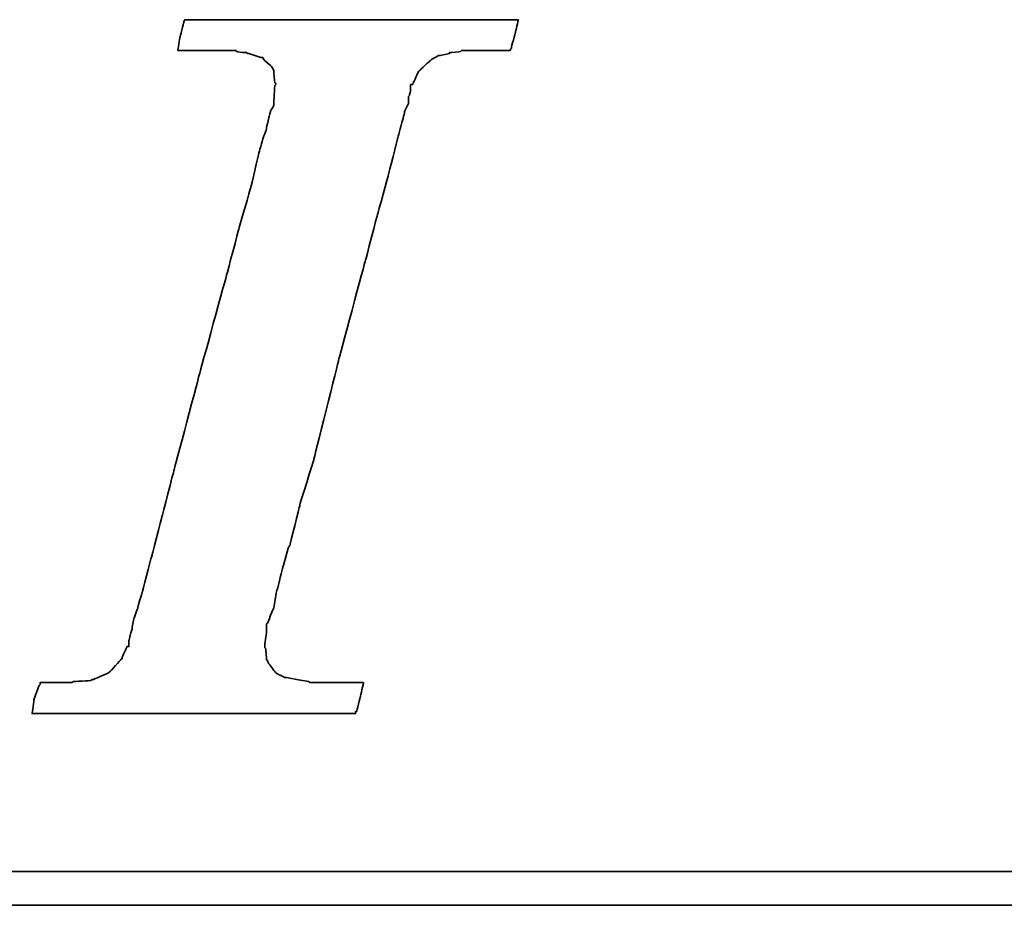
# Model space of a CAD drawing. Header units: millimetres. Extents: x -137 to 162, y 14 to 137.
# Tile 31 of 50: x -46.56 to -45.4, y 61.93 to 62.97. Entities that reach past the tile are written whole.
import ezdxf

# ---------------------------------------------------------------- set-up
doc = ezdxf.new("R2010")
doc.units = ezdxf.units.MM
doc.header["$LTSCALE"] = 0.1
doc.layers.add('DIM', color=4, linetype='CONTINUOUS')
doc.layers.add('layer 1', color=7, linetype='CONTINUOUS')

# ---------------------------------------------------------------- blocks, each defined once
blk = doc.blocks.new('TBI MOTION logo(完整正式版)')
at = {"layer": 'layer 1', "color": 22, "lineweight": 35}
for points, knots in [([(-40.59125, -7.94375), (-40.59125, -7.94375), (-40.97375, -7.94375), (-40.97375, -7.94375), (-40.97375, -7.94375), (-40.97375, -7.94375), (-41.38125, -7.94375), (-41.38125, -7.94375), (-41.38125, -7.94375), (-41.38125, -7.94375), (-41.54875, -7.94375), (-41.54875, -7.94375), (-41.54875, -7.94375), (-41.54875, -7.94375), (-41.59875, -7.94375), (-41.59875, -7.94375), (-41.59875, -7.94375), (-41.59875, -7.94375), (-41.88375, -7.94375), (-41.88375, -7.94375), (-41.88375, -7.94375), (-41.88375, -7.94375), (-41.90875, -7.91875), (-41.90875, -7.91875), (-41.90875, -7.91875), (-41.90875, -7.91875), (-42.19875, -7.87125), (-42.19875, -7.87125), (-42.19875, -7.87125), (-42.19875, -7.87125), (-42.43875, -7.82375), (-42.43875, -7.82375), (-42.43875, -7.82375), (-42.43875, -7.82375), (-42.45875, -7.82375), (-42.45875, -7.82375), (-42.45875, -7.82375), (-42.45875, -7.82375), (-42.48625, -7.82375), (-42.48625, -7.82375), (-42.48625, -7.82375), (-42.48625, -7.82375), (-42.67625, -7.72375), (-42.67625, -7.72375), (-42.67625, -7.72375), (-42.67625, -7.72375), (-42.70125, -7.70375), (-42.70125, -7.70375), (-42.70125, -7.70375), (-42.70125, -7.70375), (-42.72375, -7.67875), (-42.72375, -7.67875), (-42.72375, -7.67875), (-42.72375, -7.67875), (-42.86875, -7.48875), (-42.86875, -7.48875), (-42.86875, -7.48875), (-42.86875, -7.48875), (-42.89375, -7.43875), (-42.89375, -7.43875), (-42.89375, -7.43875), (-42.89375, -7.43875), (-42.91875, -7.38875), (-42.91875, -7.38875), (-42.91875, -7.38875), (-42.91875, -7.38875), (-42.93875, -7.12875), (-42.93875, -7.12875), (-42.93875, -7.12875), (-42.93875, -7.12875), (-42.96375, -7.10375), (-42.96375, -7.10375), (-42.96375, -7.10375), (-42.96375, -7.10375), (-42.96375, -7.05375), (-42.96375, -7.05375), (-42.96375, -7.05375), (-42.96375, -7.05375), (-42.96375, -7.00875), (-42.96375, -7.00875), (-42.96375, -7.00875), (-42.96375, -7.00875), (-42.91875, -6.69625), (-42.91875, -6.69625), (-42.91875, -6.69625), (-42.91875, -6.69625), (-42.91875, -6.62375), (-42.91875, -6.62375), (-42.91875, -6.62375), (-42.91875, -6.62375), (-42.91875, -6.59625), (-42.91875, -6.59625), (-42.91875, -6.59625), (-42.91875, -6.59625), (-42.91875, -6.57375), (-42.91875, -6.57375), (-42.91875, -6.57375), (-42.91875, -6.57375), (-42.91875, -6.52875), (-42.91875, -6.52875), (-42.91875, -6.52875), (-42.91875, -6.52875), (-42.89375, -6.50375), (-42.89375, -6.50375), (-42.89375, -6.50375), (-42.89375, -6.50375), (-42.84375, -6.38375), (-42.84375, -6.38375), (-42.84375, -6.38375), (-42.84375, -6.38375), (-42.84375, -6.35875), (-42.84375, -6.35875), (-42.84375, -6.35875), (-42.84375, -6.35875), (-42.74625, -6.14375), (-42.74625, -6.14375), (-42.74625, -6.14375), (-42.74625, -6.14375), (-42.70125, -5.85375), (-42.70125, -5.85375), (-42.70125, -5.85375), (-42.70125, -5.85375), (-42.60375, -5.47125), (-42.60375, -5.47125), (-42.60375, -5.47125), (-42.60375, -5.47125), (-42.60375, -5.44875), (-42.60375, -5.44875), (-42.60375, -5.44875), (-42.60375, -5.44875), (-42.38875, -4.67875), (-42.38875, -4.67875), (-42.38875, -4.67875), (-42.38875, -4.67875), (-42.36375, -4.65375), (-42.36375, -4.65375), (-42.36375, -4.65375), (-42.36375, -4.65375), (-42.12375, -3.69625), (-42.12375, -3.69625), (-42.12375, -3.69625), (-42.12375, -3.69625), (-42.12375, -3.67374), (-42.12375, -3.67374), (-42.12375, -3.67374), (-42.12375, -3.67374), (-41.78875, -2.59374), (-41.78875, -2.59374), (-41.78875, -2.59374), (-41.78875, -2.59374), (-41.18875, -0.19375), (-41.18875, -0.19375), (-41.18875, -0.19375), (-41.18875, -0.19375), (-40.54375, 2.20624), (-40.54375, 2.20624), (-40.54375, 2.20624), (-40.54375, 2.20624), (-40.25375, 3.30875), (-40.25375, 3.30875), (-40.25375, 3.30875), (-40.25375, 3.30875), (-39.98875, 4.27125), (-39.98875, 4.27125), (-39.98875, 4.27125), (-39.98875, 4.27125), (-39.77375, 5.13125), (-39.77375, 5.13125), (-39.77375, 5.13125), (-39.77375, 5.13125), (-39.67875, 5.47125), (-39.67875, 5.47125), (-39.67875, 5.47125), (-39.67875, 5.47125), (-39.60375, 5.75625), (-39.60375, 5.75625), (-39.60375, 5.75625), (-39.60375, 5.75625), (-39.60375, 5.78125), (-39.60375, 5.78125), (-39.60375, 5.78125), (-39.60375, 5.78125), (-39.50875, 5.97125), (-39.50875, 5.97125), (-39.50875, 5.97125), (-39.50875, 5.97125), (-39.50875, 6.13875), (-39.50875, 6.13875), (-39.50875, 6.13875), (-39.50875, 6.13875), (-39.48625, 6.16625), (-39.48625, 6.16625), (-39.48625, 6.16625), (-39.48625, 6.16625), (-39.46125, 6.28625), (-39.46125, 6.28625), (-39.46125, 6.28625), (-39.46125, 6.28625), (-39.46125, 6.42625), (-39.46125, 6.42625), (-39.46125, 6.42625), (-39.46125, 6.42625), (-39.41375, 6.42625), (-39.41375, 6.42625), (-39.41375, 6.42625), (-39.41375, 6.42625), (-39.29375, 6.69125), (-39.29375, 6.69125), (-39.29375, 6.69125), (-39.29375, 6.69125), (-39.26875, 6.74125), (-39.26875, 6.74125), (-39.26875, 6.74125), (-39.26875, 6.74125), (-39.24375, 6.76625), (-39.24375, 6.76625), (-39.24375, 6.76625), (-39.24375, 6.76625), (-38.98375, 7.00624), (-38.98375, 7.00624), (-38.98375, 7.00624), (-38.98375, 7.00624), (-38.95625, 7.02624), (-38.95625, 7.02624), (-38.95625, 7.02624), (-38.95625, 7.02624), (-38.78875, 7.12624), (-38.78875, 7.12624), (-38.78875, 7.12624), (-38.78875, 7.12624), (-38.76375, 7.12624), (-38.76375, 7.12624), (-38.76375, 7.12624), (-38.76375, 7.12624), (-38.74375, 7.12624), (-38.74375, 7.12624), (-38.74375, 7.12624), (-38.74375, 7.12624), (-38.52875, 7.17125), (-38.52875, 7.17125), (-38.52875, 7.17125), (-38.52875, 7.17125), (-38.52875, 7.19624), (-38.52875, 7.19624), (-38.52875, 7.19624), (-38.52875, 7.19624), (-38.50375, 7.19624), (-38.50375, 7.19624), (-38.50375, 7.19624), (-38.50375, 7.19624), (-38.26125, 7.21875), (-38.26125, 7.21875), (-38.26125, 7.21875), (-38.26125, 7.21875), (-38.23875, 7.24624), (-38.23875, 7.24624), (-38.23875, 7.24624), (-38.23875, 7.24624), (-38.21625, 7.24624), (-38.21625, 7.24624), (-38.21625, 7.24624), (-38.21625, 7.24624), (-38.18875, 7.24624), (-38.18875, 7.24624), (-38.18875, 7.24624), (-38.18875, 7.24624), (-37.90375, 7.24624), (-37.90375, 7.24624), (-37.90375, 7.24624), (-37.90375, 7.24624), (-37.85375, 7.24624), (-37.85375, 7.24624), (-37.85375, 7.24624), (-37.85375, 7.24624), (-37.75875, 7.24624), (-37.75875, 7.24624), (-37.75875, 7.24624), (-37.75875, 7.24624), (-37.42375, 7.24624), (-37.42375, 7.24624), (-37.42375, 7.24624), (-37.42375, 7.24624), (-37.08875, 7.24624), (-37.08875, 7.24624), (-37.08875, 7.24624), (-37.08875, 7.24624), (-37.06375, 7.24624), (-37.06375, 7.24624), (-37.06375, 7.24624), (-37.06375, 7.24624), (-37.06375, 7.26624), (-37.06375, 7.26624), (-37.06375, 7.26624), (-37.06375, 7.26624), (-37.03875, 7.29125), (-37.03875, 7.29125), (-37.03875, 7.29125), (-37.03875, 7.29125), (-37.03875, 7.31625), (-37.03875, 7.31625), (-37.03875, 7.31625), (-37.03875, 7.31625), (-36.94125, 7.67625), (-36.94125, 7.67625), (-36.94125, 7.67625), (-36.94125, 7.67625), (-36.86875, 7.98625), (-36.86875, 7.98625), (-36.86875, 7.98625), (-36.86875, 7.98625), (-36.98875, 7.98625), (-36.98875, 7.98625), (-36.98875, 7.98625), (-36.98875, 7.98625), (-37.42375, 7.98625), (-37.42375, 7.98625), (-37.42375, 7.98625), (-37.42375, 7.98625), (-37.94875, 7.98625), (-37.94875, 7.98625), (-37.94875, 7.98625), (-37.94875, 7.98625), (-38.57375, 7.98625), (-38.57375, 7.98625), (-38.57375, 7.98625), (-38.57375, 7.98625), (-39.29375, 7.98625), (-39.29375, 7.98625), (-39.29375, 7.98625), (-39.29375, 7.98625), (-40.82875, 7.98625), (-40.82875, 7.98625), (-40.82875, 7.98625), (-40.82875, 7.98625), (-42.36375, 7.98625), (-42.36375, 7.98625), (-42.36375, 7.98625), (-42.36375, 7.98625), (-43.08375, 7.98625), (-43.08375, 7.98625), (-43.08375, 7.98625), (-43.08375, 7.98625), (-43.70875, 7.98625), (-43.70875, 7.98625), (-43.70875, 7.98625), (-43.70875, 7.98625), (-44.23375, 7.98625), (-44.23375, 7.98625), (-44.23375, 7.98625), (-44.23375, 7.98625), (-44.66875, 7.98625), (-44.66875, 7.98625), (-44.66875, 7.98625), (-44.66875, 7.98625), (-44.88375, 7.98625), (-44.88375, 7.98625), (-44.88375, 7.98625), (-44.88375, 7.98625), (-44.90875, 7.94125), (-44.90875, 7.94125), (-44.90875, 7.94125), (-44.90875, 7.94125), (-44.90875, 7.91625), (-44.90875, 7.91625), (-44.90875, 7.91625), (-44.90875, 7.91625), (-45.00375, 7.55625), (-45.00375, 7.55625), (-45.00375, 7.55625), (-45.00375, 7.55625), (-45.05375, 7.24624), (-45.05375, 7.24624), (-45.05375, 7.24624), (-45.05375, 7.24624), (-44.61875, 7.24624), (-44.61875, 7.24624), (-44.61875, 7.24624), (-44.61875, 7.24624), (-44.11375, 7.24624), (-44.11375, 7.24624), (-44.11375, 7.24624), (-44.11375, 7.24624), (-43.99375, 7.24624), (-43.99375, 7.24624), (-43.99375, 7.24624), (-43.99375, 7.24624), (-43.94625, 7.24624), (-43.94625, 7.24624), (-43.94625, 7.24624), (-43.94625, 7.24624), (-43.92374, 7.24624), (-43.92374, 7.24624), (-43.92374, 7.24624), (-43.92374, 7.24624), (-43.65875, 7.24624), (-43.65875, 7.24624), (-43.65875, 7.24624), (-43.65875, 7.24624), (-43.63875, 7.21875), (-43.63875, 7.21875), (-43.63875, 7.21875), (-43.63875, 7.21875), (-43.46875, 7.19624), (-43.46875, 7.19624), (-43.46875, 7.19624), (-43.46875, 7.19624), (-43.39875, 7.19624), (-43.39875, 7.19624), (-43.39875, 7.19624), (-43.39875, 7.19624), (-43.37125, 7.17125), (-43.37125, 7.17125), (-43.37125, 7.17125), (-43.37125, 7.17125), (-43.34875, 7.17125), (-43.34875, 7.17125), (-43.34875, 7.17125), (-43.34875, 7.17125), (-43.20375, 7.12624), (-43.20375, 7.12624), (-43.20375, 7.12624), (-43.20375, 7.12624), (-43.05875, 7.07624), (-43.05875, 7.07624), (-43.05875, 7.07624), (-43.05875, 7.07624), (-43.01375, 7.07624), (-43.01375, 7.07624), (-43.01375, 7.07624), (-43.01375, 7.07624), (-42.98875, 7.02624), (-42.98875, 7.02624), (-42.98875, 7.02624), (-42.98875, 7.02624), (-42.79875, 6.86125), (-42.79875, 6.86125), (-42.79875, 6.86125), (-42.79875, 6.86125), (-42.77375, 6.81125), (-42.77375, 6.81125), (-42.77375, 6.81125), (-42.77375, 6.81125), (-42.74625, 6.76625), (-42.74625, 6.76625), (-42.74625, 6.76625), (-42.74625, 6.76625), (-42.72375, 6.47625), (-42.72375, 6.47625), (-42.72375, 6.47625), (-42.72375, 6.47625), (-42.70125, 6.45124), (-42.70125, 6.45124), (-42.70125, 6.45124), (-42.70125, 6.45124), (-42.70125, 6.42625), (-42.70125, 6.42625), (-42.70125, 6.42625), (-42.70125, 6.42625), (-42.72375, 6.40625), (-42.72375, 6.40625), (-42.72375, 6.40625), (-42.72375, 6.40625), (-42.74625, 5.97125), (-42.74625, 5.97125), (-42.74625, 5.97125), (-42.74625, 5.97125), (-42.74625, 5.94625), (-42.74625, 5.94625), (-42.74625, 5.94625), (-42.74625, 5.94625), (-42.74625, 5.92625), (-42.74625, 5.92625), (-42.74625, 5.92625), (-42.74625, 5.92625), (-42.77375, 5.87625), (-42.77375, 5.87625), (-42.77375, 5.87625), (-42.77375, 5.87625), (-42.81875, 5.80625), (-42.81875, 5.80625), (-42.81875, 5.80625), (-42.81875, 5.80625), (-42.86875, 5.63625), (-42.86875, 5.63625), (-42.86875, 5.63625), (-42.86875, 5.63625), (-42.91875, 5.39625), (-42.91875, 5.39625), (-42.91875, 5.39625), (-42.91875, 5.39625), (-42.91875, 5.37124), (-42.91875, 5.37124), (-42.91875, 5.37124), (-42.91875, 5.37124), (-43.01375, 5.10874), (-43.01375, 5.10874), (-43.01375, 5.10874), (-43.01375, 5.10874), (-43.10875, 4.77124), (-43.10875, 4.77124), (-43.10875, 4.77124), (-43.10875, 4.77124), (-43.29875, 3.95625), (-43.29875, 3.95625), (-43.29875, 3.95625), (-43.29875, 3.95625), (-43.58875, 2.95125), (-43.58875, 2.95125), (-43.58875, 2.95125), (-43.58875, 2.95125), (-43.87375, 1.87125), (-43.87375, 1.87125), (-43.87375, 1.87125), (-43.87375, 1.87125), (-44.52625, -0.50374), (-44.52625, -0.50374), (-44.52625, -0.50374), (-44.52625, -0.50374), (-45.14875, -2.85375), (-45.14875, -2.85375), (-45.14875, -2.85375), (-45.14875, -2.85375), (-45.43375, -3.95875), (-45.43375, -3.95875), (-45.43375, -3.95875), (-45.43375, -3.95875), (-45.69875, -4.96875), (-45.69875, -4.96875), (-45.69875, -4.96875), (-45.69875, -4.96875), (-45.91375, -5.78375), (-45.91375, -5.78375), (-45.91375, -5.78375), (-45.91375, -5.78375), (-46.01375, -6.11875), (-46.01375, -6.11875), (-46.01375, -6.11875), (-46.01375, -6.11875), (-46.01375, -6.14375), (-46.01375, -6.14375), (-46.01375, -6.14375), (-46.01375, -6.14375), (-46.10875, -6.40875), (-46.10875, -6.40875), (-46.10875, -6.40875), (-46.10875, -6.40875), (-46.15375, -6.64875), (-46.15375, -6.64875), (-46.15375, -6.64875), (-46.15375, -6.64875), (-46.20375, -6.83875), (-46.20375, -6.83875), (-46.20375, -6.83875), (-46.20375, -6.83875), (-46.22875, -6.93375), (-46.22875, -6.93375), (-46.22875, -6.93375), (-46.22875, -6.93375), (-46.22875, -7.07875), (-46.22875, -7.07875), (-46.22875, -7.07875), (-46.22875, -7.07875), (-46.27375, -7.07875), (-46.27375, -7.07875), (-46.27375, -7.07875), (-46.27375, -7.07875), (-46.39375, -7.34375), (-46.39375, -7.34375), (-46.39375, -7.34375), (-46.39375, -7.34375), (-46.39375, -7.36875), (-46.39375, -7.36875), (-46.39375, -7.36875), (-46.39375, -7.36875), (-46.42125, -7.38875), (-46.42125, -7.38875), (-46.42125, -7.38875), (-46.42125, -7.38875), (-46.68375, -7.67875), (-46.68375, -7.67875), (-46.68375, -7.67875), (-46.68375, -7.67875), (-46.70875, -7.70375), (-46.70875, -7.70375), (-46.70875, -7.70375), (-46.70875, -7.70375), (-46.75375, -7.72375), (-46.75375, -7.72375), (-46.75375, -7.72375), (-46.75375, -7.72375), (-47.08875, -7.87125), (-47.08875, -7.87125), (-47.08875, -7.87125), (-47.08875, -7.87125), (-47.11625, -7.87125), (-47.11625, -7.87125), (-47.11625, -7.87125), (-47.11625, -7.87125), (-47.13875, -7.89375), (-47.13875, -7.89375), (-47.13875, -7.89375), (-47.13875, -7.89375), (-47.56875, -7.91875), (-47.56875, -7.91875), (-47.56875, -7.91875), (-47.56875, -7.91875), (-47.59625, -7.94375), (-47.59625, -7.94375), (-47.59625, -7.94375), (-47.59625, -7.94375), (-47.64375, -7.94375), (-47.64375, -7.94375), (-47.64375, -7.94375), (-47.64375, -7.94375), (-47.73625, -7.94375), (-47.73625, -7.94375), (-47.73625, -7.94375), (-47.73625, -7.94375), (-48.07375, -7.94375), (-48.07375, -7.94375), (-48.07375, -7.94375), (-48.07375, -7.94375), (-48.36125, -7.94375), (-48.36125, -7.94375), (-48.36125, -7.94375), (-48.36125, -7.94375), (-48.36125, -7.96625), (-48.36125, -7.96625), (-48.36125, -7.96625), (-48.36125, -7.96625), (-48.36125, -7.99125), (-48.36125, -7.99125), (-48.36125, -7.99125), (-48.36125, -7.99125), (-48.38875, -8.01375), (-48.38875, -8.01375), (-48.38875, -8.01375), (-48.38875, -8.01375), (-48.50875, -8.34875), (-48.50875, -8.34875), (-48.50875, -8.34875), (-48.50875, -8.34875), (-48.55375, -8.68625), (-48.55375, -8.68625), (-48.55375, -8.68625), (-48.55375, -8.68625), (-48.45875, -8.68625), (-48.45875, -8.68625), (-48.45875, -8.68625), (-48.45875, -8.68625), (-48.07375, -8.68625), (-48.07375, -8.68625), (-48.07375, -8.68625), (-48.07375, -8.68625), (-47.52375, -8.68625), (-47.52375, -8.68625), (-47.52375, -8.68625), (-47.52375, -8.68625), (-46.92375, -8.68625), (-46.92375, -8.68625), (-46.92375, -8.68625), (-46.92375, -8.68625), (-46.25375, -8.68625), (-46.25375, -8.68625), (-46.25375, -8.68625), (-46.25375, -8.68625), (-46.20375, -8.68625), (-46.20375, -8.68625), (-46.20375, -8.68625), (-46.20375, -8.68625), (-44.71375, -8.68625), (-44.71375, -8.68625), (-44.71375, -8.68625), (-44.71375, -8.68625), (-43.22875, -8.68625), (-43.22875, -8.68625), (-43.22875, -8.68625), (-43.22875, -8.68625), (-42.55875, -8.68625), (-42.55875, -8.68625), (-42.55875, -8.68625), (-42.55875, -8.68625), (-42.50875, -8.68625), (-42.50875, -8.68625), (-42.50875, -8.68625), (-42.50875, -8.68625), (-41.93375, -8.68625), (-41.93375, -8.68625), (-41.93375, -8.68625), (-41.93375, -8.68625), (-41.38125, -8.68625), (-41.38125, -8.68625), (-41.38125, -8.68625), (-41.38125, -8.68625), (-40.97375, -8.68625), (-40.97375, -8.68625), (-40.97375, -8.68625), (-40.97375, -8.68625), (-40.78125, -8.68625), (-40.78125, -8.68625), (-40.78125, -8.68625), (-40.78125, -8.68625), (-40.78125, -8.63875), (-40.78125, -8.63875), (-40.78125, -8.63875), (-40.78125, -8.63875), (-40.75875, -8.63875), (-40.75875, -8.63875), (-40.75875, -8.63875), (-40.75875, -8.63875), (-40.66375, -8.27875), (-40.66375, -8.27875), (-40.66375, -8.27875), (-40.66375, -8.27875), (-40.59125, -7.94375), (-40.59125, -7.94375)], [0, 0, 0, 0, 0.00558659, 0.00558659, 0.00558659, 0.0055866, 0.01117318, 0.01117318, 0.01117318, 0.01117319, 0.01675978, 0.01675978, 0.01675978, 0.01675979, 0.02234637, 0.02234637, 0.02234637, 0.02234638, 0.02793296, 0.02793296, 0.02793296, 0.02793297, 0.03351955, 0.03351955, 0.03351955, 0.03351956, 0.03910615, 0.03910615, 0.03910615, 0.03910616, 0.04469274, 0.04469274, 0.04469274, 0.04469275, 0.05027933, 0.05027933, 0.05027933, 0.05027934, 0.05586592, 0.05586592, 0.05586592, 0.05586593, 0.06145251, 0.06145251, 0.06145251, 0.06145252, 0.06703911, 0.06703911, 0.06703911, 0.06703912, 0.0726257, 0.0726257, 0.0726257, 0.07262571, 0.07821229, 0.07821229, 0.07821229, 0.0782123, 0.08379888, 0.08379888, 0.08379888, 0.08379889, 0.08938547, 0.08938547, 0.08938547, 0.08938548, 0.09497207, 0.09497207, 0.09497207, 0.09497208, 0.10055866, 0.10055866, 0.10055866, 0.10055867, 0.10614525, 0.10614525, 0.10614525, 0.10614526, 0.11173184, 0.11173184, 0.11173184, 0.11173185, 0.11731844, 0.11731844, 0.11731844, 0.11731845, 0.12290503, 0.12290503, 0.12290503, 0.12290504, 0.12849162, 0.12849162, 0.12849162, 0.12849163, 0.13407821, 0.13407821, 0.13407821, 0.13407822, 0.1396648, 0.1396648, 0.1396648, 0.13966481, 0.1452514, 0.1452514, 0.1452514, 0.14525141, 0.15083799, 0.15083799, 0.15083799, 0.150838, 0.15642458, 0.15642458, 0.15642458, 0.15642459, 0.16201117, 0.16201117, 0.16201117, 0.16201118, 0.16759777, 0.16759777, 0.16759777, 0.16759778, 0.17318436, 0.17318436, 0.17318436, 0.17318437, 0.17877095, 0.17877095, 0.17877095, 0.17877096, 0.18435754, 0.18435754, 0.18435754, 0.18435755, 0.18994413, 0.18994413, 0.18994413, 0.18994414, 0.19553073, 0.19553073, 0.19553073, 0.19553074, 0.20111732, 0.20111732, 0.20111732, 0.20111733, 0.20670391, 0.20670391, 0.20670391, 0.20670392, 0.2122905, 0.2122905, 0.2122905, 0.21229051, 0.21787709, 0.21787709, 0.21787709, 0.2178771, 0.22346369, 0.22346369, 0.22346369, 0.2234637, 0.22905028, 0.22905028, 0.22905028, 0.22905029, 0.23463687, 0.23463687, 0.23463687, 0.23463688, 0.24022346, 0.24022346, 0.24022346, 0.24022347, 0.24581006, 0.24581006, 0.24581006, 0.24581007, 0.25139665, 0.25139665, 0.25139665, 0.25139666, 0.25698324, 0.25698324, 0.25698324, 0.25698325, 0.26256983, 0.26256983, 0.26256983, 0.26256984, 0.26815642, 0.26815642, 0.26815642, 0.26815643, 0.27374302, 0.27374302, 0.27374302, 0.27374303, 0.27932961, 0.27932961, 0.27932961, 0.27932962, 0.2849162, 0.2849162, 0.2849162, 0.28491621, 0.29050279, 0.29050279, 0.29050279, 0.2905028, 0.29608939, 0.29608939, 0.29608939, 0.2960894, 0.30167598, 0.30167598, 0.30167598, 0.30167599, 0.30726257, 0.30726257, 0.30726257, 0.30726258, 0.31284916, 0.31284916, 0.31284916, 0.31284917, 0.31843575, 0.31843575, 0.31843575, 0.31843576, 0.32402235, 0.32402235, 0.32402235, 0.32402236, 0.32960894, 0.32960894, 0.32960894, 0.32960895, 0.33519553, 0.33519553, 0.33519553, 0.33519554, 0.34078212, 0.34078212, 0.34078212, 0.34078213, 0.34636872, 0.34636872, 0.34636872, 0.34636873, 0.35195531, 0.35195531, 0.35195531, 0.35195532, 0.3575419, 0.3575419, 0.3575419, 0.35754191, 0.36312849, 0.36312849, 0.36312849, 0.3631285, 0.36871508, 0.36871508, 0.36871508, 0.36871509, 0.37430168, 0.37430168, 0.37430168, 0.37430169, 0.37988827, 0.37988827, 0.37988827, 0.37988828, 0.38547486, 0.38547486, 0.38547486, 0.38547487, 0.39106145, 0.39106145, 0.39106145, 0.39106146, 0.39664804, 0.39664804, 0.39664804, 0.39664805, 0.40223464, 0.40223464, 0.40223464, 0.40223465, 0.40782123, 0.40782123, 0.40782123, 0.40782124, 0.41340782, 0.41340782, 0.41340782, 0.41340783, 0.41899441, 0.41899441, 0.41899441, 0.41899442, 0.42458101, 0.42458101, 0.42458101, 0.42458102, 0.4301676, 0.4301676, 0.4301676, 0.43016761, 0.43575419, 0.43575419, 0.43575419, 0.4357542, 0.44134078, 0.44134078, 0.44134078, 0.44134079, 0.44692737, 0.44692737, 0.44692737, 0.44692738, 0.45251397, 0.45251397, 0.45251397, 0.45251398, 0.45810056, 0.45810056, 0.45810056, 0.45810057, 0.46368715, 0.46368715, 0.46368715, 0.46368716, 0.46927374, 0.46927374, 0.46927374, 0.46927375, 0.47486034, 0.47486034, 0.47486034, 0.47486035, 0.48044693, 0.48044693, 0.48044693, 0.48044694, 0.48603352, 0.48603352, 0.48603352, 0.48603353, 0.49162011, 0.49162011, 0.49162011, 0.49162012, 0.4972067, 0.4972067, 0.4972067, 0.49720671, 0.5027933, 0.5027933, 0.5027933, 0.50279331, 0.50837989, 0.50837989, 0.50837989, 0.5083799, 0.51396648, 0.51396648, 0.51396648, 0.51396649, 0.51955307, 0.51955307, 0.51955307, 0.51955308, 0.52513966, 0.52513966, 0.52513966, 0.52513967, 0.53072626, 0.53072626, 0.53072626, 0.53072627, 0.53631285, 0.53631285, 0.53631285, 0.53631286, 0.54189944, 0.54189944, 0.54189944, 0.54189945, 0.54748603, 0.54748603, 0.54748603, 0.54748604, 0.55307263, 0.55307263, 0.55307263, 0.55307264, 0.55865922, 0.55865922, 0.55865922, 0.55865923, 0.56424581, 0.56424581, 0.56424581, 0.56424582, 0.5698324, 0.5698324, 0.5698324, 0.56983241, 0.57541899, 0.57541899, 0.57541899, 0.575419, 0.58100559, 0.58100559, 0.58100559, 0.5810056, 0.58659218, 0.58659218, 0.58659218, 0.58659219, 0.59217877, 0.59217877, 0.59217877, 0.59217878, 0.59776536, 0.59776536, 0.59776536, 0.59776537, 0.60335196, 0.60335196, 0.60335196, 0.60335197, 0.60893855, 0.60893855, 0.60893855, 0.60893856, 0.61452514, 0.61452514, 0.61452514, 0.61452515, 0.62011173, 0.62011173, 0.62011173, 0.62011174, 0.62569832, 0.62569832, 0.62569832, 0.62569833, 0.63128492, 0.63128492, 0.63128492, 0.63128493, 0.63687151, 0.63687151, 0.63687151, 0.63687152, 0.6424581, 0.6424581, 0.6424581, 0.64245811, 0.64804469, 0.64804469, 0.64804469, 0.6480447, 0.65363128, 0.65363128, 0.65363128, 0.65363129, 0.65921788, 0.65921788, 0.65921788, 0.65921789, 0.66480447, 0.66480447, 0.66480447, 0.66480448, 0.67039106, 0.67039106, 0.67039106, 0.67039107, 0.67597765, 0.67597765, 0.67597765, 0.67597766, 0.68156425, 0.68156425, 0.68156425, 0.68156426, 0.68715084, 0.68715084, 0.68715084, 0.68715085, 0.69273743, 0.69273743, 0.69273743, 0.69273744, 0.69832402, 0.69832402, 0.69832402, 0.69832403, 0.70391061, 0.70391061, 0.70391061, 0.70391062, 0.70949721, 0.70949721, 0.70949721, 0.70949722, 0.7150838, 0.7150838, 0.7150838, 0.71508381, 0.72067039, 0.72067039, 0.72067039, 0.7206704, 0.72625698, 0.72625698, 0.72625698, 0.72625699, 0.73184358, 0.73184358, 0.73184358, 0.73184359, 0.73743017, 0.73743017, 0.73743017, 0.73743018, 0.74301676, 0.74301676, 0.74301676, 0.74301677, 0.74860335, 0.74860335, 0.74860335, 0.74860336, 0.75418994, 0.75418994, 0.75418994, 0.75418995, 0.75977654, 0.75977654, 0.75977654, 0.75977655, 0.76536313, 0.76536313, 0.76536313, 0.76536314, 0.77094972, 0.77094972, 0.77094972, 0.77094973, 0.77653631, 0.77653631, 0.77653631, 0.77653632, 0.78212291, 0.78212291, 0.78212291, 0.78212292, 0.7877095, 0.7877095, 0.7877095, 0.78770951, 0.79329609, 0.79329609, 0.79329609, 0.7932961, 0.79888268, 0.79888268, 0.79888268, 0.79888269, 0.80446927, 0.80446927, 0.80446927, 0.80446928, 0.81005587, 0.81005587, 0.81005587, 0.81005588, 0.81564246, 0.81564246, 0.81564246, 0.81564247, 0.82122905, 0.82122905, 0.82122905, 0.82122906, 0.82681564, 0.82681564, 0.82681564, 0.82681565, 0.83240223, 0.83240223, 0.83240223, 0.83240224, 0.83798883, 0.83798883, 0.83798883, 0.83798884, 0.84357542, 0.84357542, 0.84357542, 0.84357543, 0.84916201, 0.84916201, 0.84916201, 0.84916202, 0.8547486, 0.8547486, 0.8547486, 0.85474861, 0.8603352, 0.8603352, 0.8603352, 0.86033521, 0.86592179, 0.86592179, 0.86592179, 0.8659218, 0.87150838, 0.87150838, 0.87150838, 0.87150839, 0.87709497, 0.87709497, 0.87709497, 0.87709498, 0.88268156, 0.88268156, 0.88268156, 0.88268157, 0.88826816, 0.88826816, 0.88826816, 0.88826817, 0.89385475, 0.89385475, 0.89385475, 0.89385476, 0.89944134, 0.89944134, 0.89944134, 0.89944135, 0.90502793, 0.90502793, 0.90502793, 0.90502794, 0.91061453, 0.91061453, 0.91061453, 0.91061454, 0.91620112, 0.91620112, 0.91620112, 0.91620113, 0.92178771, 0.92178771, 0.92178771, 0.92178772, 0.9273743, 0.9273743, 0.9273743, 0.92737431, 0.93296089, 0.93296089, 0.93296089, 0.9329609, 0.93854749, 0.93854749, 0.93854749, 0.9385475, 0.94413408, 0.94413408, 0.94413408, 0.94413409, 0.94972067, 0.94972067, 0.94972067, 0.94972068, 0.95530726, 0.95530726, 0.95530726, 0.95530727, 0.96089385, 0.96089385, 0.96089385, 0.96089386, 0.96648045, 0.96648045, 0.96648045, 0.96648046, 0.97206704, 0.97206704, 0.97206704, 0.97206705, 0.97765363, 0.97765363, 0.97765363, 0.97765364, 0.98324022, 0.98324022, 0.98324022, 0.98324023, 0.98882682, 0.98882682, 0.98882682, 0.98882683, 0.99441341, 0.99441341, 0.99441341, 0.99441342, 1, 1, 1, 1]), ([(75.90875, -9.47875), (75.90875, -9.47875), (75.90875, -12.28625), (75.90875, -12.28625), (75.90875, -12.28625), (75.90875, -12.28625), (75.90875, -12.47875), (75.90875, -12.47875), (75.90875, -12.47875), (75.90875, -12.47875), (75.71625, -12.47875), (75.71625, -12.47875), (75.71625, -12.47875), (75.71625, -12.47875), (-88.32875, -12.47875), (-88.32875, -12.47875), (-88.32875, -12.47875), (-88.32875, -12.47875), (-88.32875, -13.29375), (-88.32875, -13.29375), (-88.32875, -13.29375), (-88.32875, -13.29375), (82.89125, -13.29375), (82.89125, -13.29375), (82.89125, -13.29375), (82.89125, -13.29375), (75.90875, -9.47875), (75.90875, -9.47875)], [0, 0, 0, 0, 0.14285714, 0.14285714, 0.14285714, 0.14285715, 0.28571429, 0.28571429, 0.28571429, 0.2857143, 0.42857143, 0.42857143, 0.42857143, 0.42857144, 0.57142857, 0.57142857, 0.57142857, 0.57142858, 0.71428571, 0.71428571, 0.71428571, 0.71428572, 0.85714286, 0.85714286, 0.85714286, 0.85714287, 1, 1, 1, 1])]:
    blk.add_open_spline(points, degree=3, knots=knots, dxfattribs=at)

msp = doc.modelspace()

# ---------------------------------------------------------------- block references
at = {"layer": 'DIM', "color": 7, "xscale": 0.0490385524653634, "yscale": 0.0490385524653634, "zscale": 0.0490385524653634}
msp.add_blockref('TBI MOTION logo(完整正式版)', (-44.1664, 62.5829), dxfattribs=at)

doc.saveas('drawing.dxf')
